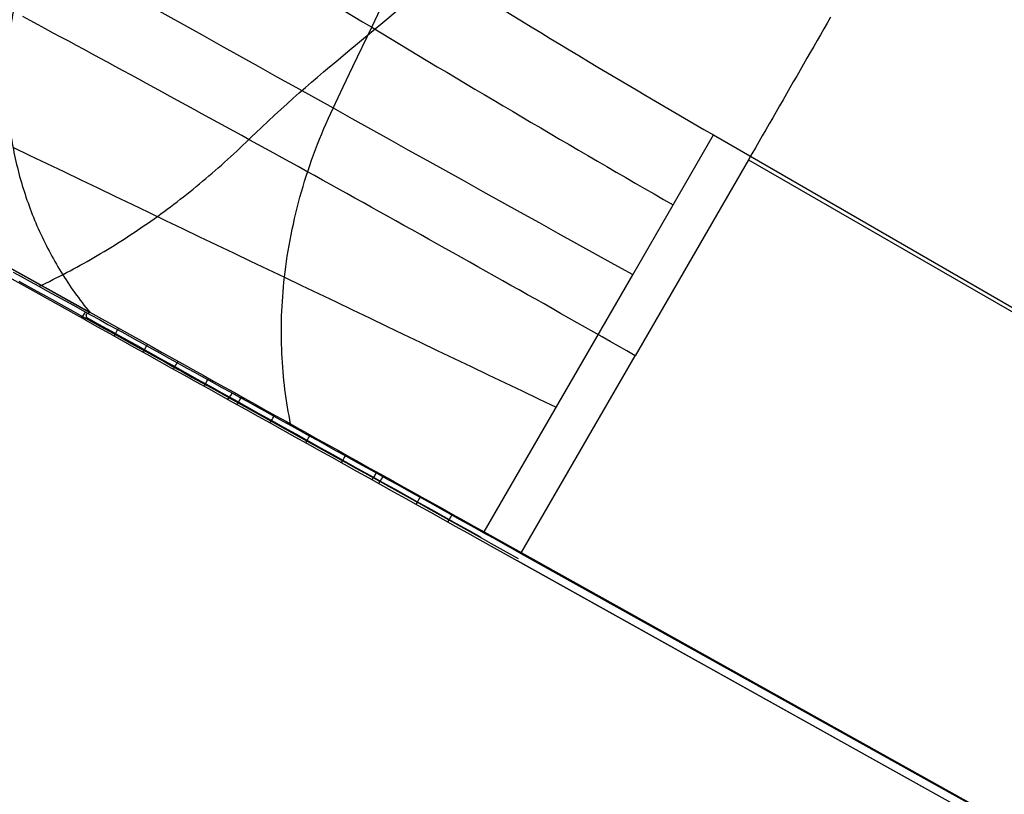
# Model space of a CAD drawing. Extents: x -19 to 1160, y -2382 to -1354.
# Tile 28 of 69: x 632 to 747, y -2176 to -2086. Entities that reach past the tile are written whole.
import ezdxf

# ---------------------------------------------------------------- set-up
doc = ezdxf.new("R2010")
doc.units = 0
doc.layers.add('1', color=7, linetype='CONTINUOUS')

msp = doc.modelspace()

# ---------------------------------------------------------------- linework, layer by layer
at = {"layer": '1', "color": 7}
for p, q in [((594.09, -2094.3, 67.55), (640.21, -2119.99, 67.55)), ((640.18, -2120, 67.55), (594.09, -2094.3, 67.55)), ((593.6, -2095.17, 66.55), (639.7, -2120.88, 66.55)), ((703.83, -2115.58, 65.18), (713.29, -2099.2, 64.19)), ((713.29, -2099.2, 64.19), (1141.54, -2346.44, 64.19)), ((717.39, -2102.1, 55.2), (704.12, -2125.08, 56.59)), ((717.39, -2102.1, 55.2), (1141.3, -2346.85, 55.2)), ((686.42, -2145.73, 67.01), (703.83, -2115.58, 65.18)), ((640.21, -2119.99, 67.55), (647.4, -2123.97, 67.4)), ((690.74, -2148.26, 58), (704.12, -2125.08, 56.59)), ((686.4, -2145.78, 67.01), (1097.24, -2374.88, 66.64)), ((686.42, -2145.73, 67.01), (1097.26, -2374.84, 66.64)), ((685.91, -2146.65, 66.01), (1096.75, -2375.75, 65.64)), ((685.91, -2146.65, 66.01), (1096.75, -2375.76, 65.64)), ((690.28, -2149.08, 59), (1096.75, -2375.76, 58.63)), ((690.74, -2148.26, 58), (1097.21, -2374.93, 57.63))]:
    msp.add_line(p, q, dxfattribs=at)
at = {"layer": '1', "color": 7, "extrusion": (0.602598, 0.780519, 0.166329)}
msp.add_lwpolyline([(-1784.24, 227.77), (-1784.72, 228.15), (-1785.2, 228.52), (-1785.68, 228.89), (-1786.16, 229.25), (-1786.64, 229.62), (-1787.12, 229.98), (-1787.61, 230.34), (-1788.09, 230.69), (-1788.57, 231.04), (-1789.06, 231.39), (-1789.54, 231.74), (-1790.03, 232.08), (-1790.51, 232.42), (-1791, 232.76), (-1791.49, 233.1), (-1791.98, 233.43), (-1792.46, 233.76), (-1792.95, 234.09), (-1793.44, 234.41), (-1793.93, 234.73), (-1794.42, 235.05), (-1794.92, 235.37), (-1795.41, 235.68), (-1795.9, 235.99), (-1796.39, 236.3), (-1796.89, 236.6), (-1797.38, 236.9), (-1797.87, 237.2), (-1798.37, 237.5), (-1798.87, 237.79), (-1799.36, 238.08), (-1799.86, 238.37), (-1800.36, 238.66), (-1800.85, 238.94), (-1801.35, 239.22), (-1801.85, 239.5), (-1802.35, 239.77), (-1802.85, 240.04), (-1803.35, 240.31), (-1803.85, 240.58), (-1804.36, 240.84), (-1804.86, 241.1), (-1805.36, 241.36), (-1805.87, 241.61), (-1806.37, 241.86), (-1806.88, 242.11), (-1807.38, 242.36), (-1807.89, 242.6), (-1808.39, 242.84), (-1808.9, 243.08), (-1809.41, 243.32), (-1809.92, 243.55), (-1810.43, 243.78), (-1810.93, 244.01), (-1811.44, 244.23), (-1811.96, 244.45), (-1812.47, 244.67), (-1812.98, 244.88), (-1813.49, 245.1), (-1814, 245.31), (-1814.52, 245.51), (-1815.03, 245.72), (-1815.55, 245.92), (-1816.06, 246.12), (-1816.58, 246.32), (-1817.09, 246.51), (-1817.61, 246.7), (-1818.13, 246.89), (-1818.64, 247.07), (-1819.16, 247.25), (-1819.68, 247.43), (-1820.2, 247.61), (-1820.72, 247.78), (-1821.24, 247.96), (-1821.76, 248.12), (-1822.29, 248.29), (-1822.81, 248.45), (-1823.33, 248.61), (-1823.85, 248.77), (-1824.38, 248.92), (-1824.9, 249.07), (-1825.43, 249.22), (-1825.95, 249.37), (-1826.48, 249.51), (-1827.01, 249.65), (-1827.54, 249.79), (-1828.06, 249.93), (-1828.59, 250.06), (-1829.12, 250.19), (-1829.65, 250.31), (-1830.18, 250.44), (-1830.71, 250.56), (-1831.24, 250.68), (-1831.78, 250.79), (-1832.31, 250.9), (-1832.84, 251.01), (-1833.38, 251.12), (-1833.91, 251.22), (-1834.45, 251.33), (-1834.98, 251.42), (-1835.52, 251.52), (-1836.05, 251.61), (-1836.59, 251.7), (-1837.13, 251.79), (-1837.67, 251.88), (-1838.21, 251.96), (-1838.75, 252.04), (-1839.29, 252.11), (-1839.83, 252.19), (-1840.37, 252.26), (-1840.91, 252.33), (-1841.45, 252.39), (-1842, 252.45), (-1842.54, 252.51), (-1843.08, 252.57), (-1843.63, 252.62), (-1844.17, 252.68), (-1844.72, 252.72), (-1845.27, 252.77), (-1845.81, 252.81), (-1846.36, 252.85), (-1846.91, 252.89), (-1847.46, 252.92), (-1848.01, 252.96), (-1848.56, 252.98), (-1849.11, 253.01), (-1849.66, 253.03), (-1850.21, 253.06)], dxfattribs=at)
at = {"layer": '1', "color": 7, "extrusion": (0.866026, -0.499999, -5.12223e-06)}
msp.add_lwpolyline([(-1401.74, 40.22), (-1402.14, 40.56), (-1402.54, 40.9), (-1402.95, 41.24), (-1403.36, 41.57), (-1403.76, 41.9), (-1404.17, 42.23), (-1404.58, 42.56), (-1404.99, 42.88), (-1405.4, 43.2), (-1405.82, 43.52), (-1406.23, 43.84), (-1406.64, 44.15), (-1407.06, 44.47), (-1407.47, 44.78), (-1407.89, 45.08), (-1408.31, 45.39), (-1408.73, 45.69), (-1409.15, 45.99), (-1409.57, 46.29), (-1409.99, 46.58), (-1410.41, 46.88), (-1410.84, 47.17), (-1411.26, 47.46), (-1411.69, 47.74), (-1412.12, 48.02), (-1412.54, 48.3), (-1412.97, 48.58), (-1413.4, 48.86), (-1413.83, 49.13), (-1414.27, 49.4), (-1414.7, 49.67), (-1415.13, 49.94), (-1415.57, 50.2), (-1416, 50.46), (-1416.44, 50.72), (-1416.88, 50.98), (-1417.32, 51.23), (-1417.75, 51.48), (-1418.2, 51.73), (-1418.64, 51.98), (-1419.08, 52.22), (-1419.52, 52.47), (-1419.97, 52.71), (-1420.41, 52.94), (-1420.86, 53.18), (-1421.31, 53.41), (-1421.75, 53.64), (-1422.2, 53.87), (-1422.65, 54.09), (-1423.11, 54.31), (-1423.56, 54.53), (-1424.01, 54.75), (-1424.47, 54.97), (-1424.92, 55.18), (-1425.38, 55.39), (-1425.83, 55.6), (-1426.29, 55.8), (-1426.75, 56.01), (-1427.21, 56.21), (-1427.67, 56.41), (-1428.13, 56.6), (-1428.6, 56.79), (-1429.06, 56.99), (-1429.53, 57.17), (-1429.99, 57.36), (-1430.46, 57.54), (-1430.93, 57.73), (-1431.4, 57.9), (-1431.87, 58.08), (-1432.34, 58.25), (-1432.81, 58.43), (-1433.28, 58.6), (-1433.75, 58.76), (-1434.23, 58.93), (-1434.71, 59.09), (-1435.18, 59.25), (-1435.66, 59.41), (-1436.14, 59.56), (-1436.62, 59.71), (-1437.1, 59.86), (-1437.58, 60.01), (-1438.06, 60.15), (-1438.55, 60.3), (-1439.03, 60.44), (-1439.52, 60.57), (-1440, 60.71), (-1440.49, 60.84), (-1440.98, 60.97), (-1441.47, 61.1), (-1441.96, 61.23), (-1442.45, 61.35), (-1442.94, 61.47), (-1443.43, 61.59), (-1443.93, 61.7), (-1444.42, 61.82), (-1444.92, 61.93), (-1445.42, 62.04), (-1445.92, 62.14), (-1446.41, 62.25), (-1446.91, 62.35), (-1447.42, 62.45), (-1447.92, 62.54), (-1448.42, 62.64), (-1448.92, 62.73), (-1449.43, 62.82), (-1449.94, 62.9), (-1450.44, 62.99), (-1450.95, 63.07), (-1451.46, 63.15), (-1451.97, 63.23), (-1452.48, 63.3), (-1452.99, 63.37), (-1453.5, 63.44), (-1454.02, 63.51), (-1454.53, 63.58), (-1455.05, 63.64), (-1455.57, 63.7), (-1456.08, 63.76), (-1456.6, 63.81), (-1457.12, 63.86), (-1457.64, 63.92), (-1458.16, 63.96), (-1458.69, 64.01), (-1459.21, 64.05), (-1459.73, 64.09), (-1460.26, 64.13), (-1460.79, 64.17), (-1461.31, 64.2)], dxfattribs=at)
at = {"layer": '1', "color": 7, "extrusion": (0.472798, 0.821634, 0.318402)}
msp.add_lwpolyline([(-1670.22, 518.53), (-1669.31, 518.54), (-1668.39, 518.53), (-1667.48, 518.52), (-1666.56, 518.5), (-1665.65, 518.48), (-1664.74, 518.45), (-1663.82, 518.41), (-1662.91, 518.36), (-1662, 518.31), (-1661.09, 518.24), (-1660.18, 518.17), (-1659.28, 518.1), (-1658.37, 518.01), (-1657.46, 517.92), (-1656.56, 517.83), (-1655.66, 517.72), (-1654.75, 517.61), (-1653.85, 517.49), (-1652.95, 517.37), (-1652.05, 517.23), (-1651.15, 517.1), (-1650.26, 516.95), (-1649.36, 516.8), (-1648.47, 516.64), (-1647.57, 516.47), (-1646.68, 516.3), (-1645.79, 516.12), (-1644.9, 515.93), (-1644.02, 515.74), (-1643.13, 515.54), (-1642.25, 515.33), (-1641.36, 515.12), (-1640.48, 514.9), (-1639.6, 514.68), (-1638.72, 514.44), (-1637.85, 514.21), (-1636.97, 513.96), (-1636.1, 513.71), (-1635.23, 513.45), (-1634.36, 513.19), (-1633.49, 512.92), (-1632.63, 512.64), (-1631.76, 512.36), (-1630.9, 512.07), (-1630.04, 511.78), (-1629.18, 511.48), (-1628.33, 511.17), (-1627.47, 510.86), (-1626.62, 510.54), (-1625.77, 510.22), (-1624.92, 509.89), (-1624.08, 509.56), (-1623.23, 509.21), (-1622.39, 508.87), (-1621.55, 508.52), (-1620.72, 508.16), (-1619.88, 507.79), (-1619.05, 507.42), (-1618.22, 507.05), (-1617.39, 506.67), (-1616.57, 506.28), (-1615.75, 505.89), (-1614.93, 505.49), (-1614.11, 505.09), (-1613.29, 504.68), (-1612.48, 504.27), (-1611.67, 503.85), (-1610.86, 503.43), (-1610.06, 503), (-1609.26, 502.56), (-1608.46, 502.13), (-1607.66, 501.68), (-1606.87, 501.23), (-1606.08, 500.78), (-1605.29, 500.32), (-1604.51, 499.85), (-1603.72, 499.38), (-1602.95, 498.91), (-1602.17, 498.43), (-1601.4, 497.95), (-1600.63, 497.46), (-1599.86, 496.96), (-1599.1, 496.46), (-1598.33, 495.96), (-1597.58, 495.45), (-1596.82, 494.94), (-1596.07, 494.42), (-1595.32, 493.9), (-1594.58, 493.37), (-1593.84, 492.84), (-1593.1, 492.31), (-1592.36, 491.77), (-1591.63, 491.22), (-1590.91, 490.68), (-1590.18, 490.12), (-1589.46, 489.57)], dxfattribs=at)
at = {"layer": '1', "color": 7, "extrusion": (0.483392, 0.857563, 0.175836)}
msp.add_lwpolyline([(-1565.28, 288.8), (-1565.96, 289.24), (-1566.64, 289.69), (-1567.32, 290.13), (-1568.01, 290.56), (-1568.69, 290.99), (-1569.38, 291.42), (-1570.06, 291.85), (-1570.75, 292.27), (-1571.44, 292.68), (-1572.13, 293.1), (-1572.81, 293.51), (-1573.5, 293.92), (-1574.19, 294.32), (-1574.88, 294.72), (-1575.57, 295.12), (-1576.26, 295.51), (-1576.95, 295.9), (-1577.64, 296.29), (-1578.34, 296.67), (-1579.03, 297.05), (-1579.72, 297.42), (-1580.42, 297.8), (-1581.11, 298.17), (-1581.81, 298.53), (-1582.5, 298.89), (-1583.2, 299.25), (-1583.89, 299.61), (-1584.59, 299.96), (-1585.29, 300.31), (-1585.99, 300.65), (-1586.69, 300.99), (-1587.39, 301.33), (-1588.09, 301.66), (-1588.79, 301.99), (-1589.49, 302.32), (-1590.19, 302.64), (-1590.89, 302.96), (-1591.59, 303.28), (-1592.3, 303.59), (-1593, 303.9), (-1593.7, 304.21), (-1594.41, 304.51), (-1595.11, 304.81), (-1595.82, 305.1), (-1596.53, 305.39), (-1597.23, 305.68), (-1597.94, 305.97), (-1598.65, 306.25), (-1599.36, 306.53), (-1600.07, 306.8), (-1600.77, 307.07), (-1601.48, 307.34), (-1602.2, 307.6), (-1602.91, 307.86), (-1603.62, 308.12), (-1604.33, 308.37), (-1605.04, 308.62), (-1605.76, 308.87), (-1606.47, 309.11), (-1607.18, 309.35), (-1607.9, 309.59), (-1608.62, 309.82), (-1609.33, 310.05), (-1610.05, 310.27), (-1610.76, 310.49), (-1611.48, 310.71), (-1612.2, 310.93), (-1612.92, 311.14), (-1613.64, 311.35), (-1614.36, 311.55), (-1615.08, 311.75), (-1615.8, 311.95), (-1616.52, 312.14), (-1617.24, 312.33), (-1617.97, 312.52), (-1618.69, 312.7), (-1619.41, 312.88), (-1620.14, 313.06), (-1620.86, 313.23), (-1621.59, 313.4), (-1622.31, 313.57), (-1623.04, 313.73), (-1623.76, 313.89), (-1624.49, 314.04), (-1625.22, 314.2), (-1625.95, 314.34), (-1626.68, 314.49), (-1627.41, 314.63), (-1628.14, 314.77), (-1628.87, 314.9), (-1629.6, 315.03), (-1630.33, 315.16), (-1631.06, 315.28), (-1631.79, 315.4), (-1632.53, 315.52), (-1633.26, 315.63), (-1634, 315.74), (-1634.73, 315.85), (-1635.47, 315.95), (-1636.2, 316.05), (-1636.94, 316.15), (-1637.67, 316.24), (-1638.41, 316.33), (-1639.15, 316.42), (-1639.89, 316.5), (-1640.63, 316.58), (-1641.37, 316.65), (-1642.11, 316.72), (-1642.85, 316.79), (-1643.59, 316.85), (-1644.33, 316.91), (-1645.07, 316.97), (-1645.82, 317.03), (-1646.56, 317.08), (-1647.3, 317.12), (-1648.05, 317.17), (-1648.79, 317.21), (-1649.54, 317.24), (-1650.29, 317.27), (-1651.03, 317.3), (-1651.78, 317.33), (-1652.53, 317.35), (-1653.28, 317.37), (-1654.02, 317.39), (-1654.77, 317.4), (-1655.52, 317.41), (-1656.27, 317.41), (-1657.03, 317.41)], dxfattribs=at)
at = {"layer": '1', "color": 7, "extrusion": (1.34671e-06, -8.98419e-06, 1)}
msp.add_lwpolyline([(633.68, -2076.47), (633.55, -2076.81), (633.41, -2077.14), (633.29, -2077.48), (633.16, -2077.82), (633.04, -2078.16), (632.91, -2078.5), (632.8, -2078.84), (632.68, -2079.18), (632.57, -2079.52), (632.46, -2079.87), (632.35, -2080.21), (632.25, -2080.56), (632.15, -2080.9), (632.05, -2081.25), (631.96, -2081.6), (631.87, -2081.95), (631.78, -2082.3), (631.69, -2082.65), (631.61, -2083), (631.53, -2083.35), (631.45, -2083.7), (631.38, -2084.06), (631.31, -2084.41), (631.24, -2084.76), (631.17, -2085.12), (631.11, -2085.47), (631.05, -2085.83), (631, -2086.19), (630.94, -2086.54), (630.89, -2086.9), (630.85, -2087.26), (630.8, -2087.62), (630.76, -2087.98), (630.72, -2088.33), (630.69, -2088.69), (630.65, -2089.05), (630.62, -2089.41), (630.6, -2089.77), (630.57, -2090.13), (630.55, -2090.49), (630.53, -2090.85), (630.52, -2091.21), (630.51, -2091.57), (630.5, -2091.93), (630.49, -2092.29), (630.49, -2092.65), (630.49, -2093.02), (630.49, -2093.38), (630.5, -2093.74), (630.51, -2094.1), (630.52, -2094.46), (630.54, -2094.82), (630.55, -2095.18), (630.58, -2095.54), (630.6, -2095.9), (630.63, -2096.26), (630.66, -2096.62), (630.69, -2096.98), (630.73, -2097.34), (630.77, -2097.69), (630.81, -2098.05), (630.86, -2098.41), (630.9, -2098.77), (630.96, -2099.12), (631.01, -2099.48), (631.07, -2099.84), (631.13, -2100.2), (631.19, -2100.55), (631.26, -2100.91), (631.33, -2101.26), (631.4, -2101.62), (631.48, -2101.97), (631.56, -2102.32), (631.64, -2102.68), (631.73, -2103.03), (631.82, -2103.38), (631.91, -2103.73), (632, -2104.08), (632.1, -2104.42), (632.2, -2104.77), (632.3, -2105.12), (632.41, -2105.46), (632.51, -2105.8), (632.63, -2106.15), (632.74, -2106.49), (632.86, -2106.83), (632.98, -2107.17), (633.1, -2107.51), (633.22, -2107.84), (633.35, -2108.18), (633.48, -2108.52), (633.62, -2108.85), (633.75, -2109.18), (633.89, -2109.51), (634.03, -2109.84), (634.18, -2110.17), (634.33, -2110.5), (634.48, -2110.83), (634.63, -2111.16), (634.79, -2111.48), (634.95, -2111.81), (635.11, -2112.13), (635.27, -2112.45), (635.44, -2112.77), (635.61, -2113.09), (635.78, -2113.41), (635.95, -2113.72), (636.13, -2114.04), (636.31, -2114.35), (636.49, -2114.66), (636.68, -2114.97), (636.87, -2115.28), (637.06, -2115.59), (637.25, -2115.89), (637.44, -2116.2), (637.64, -2116.5), (637.84, -2116.8), (638.04, -2117.1), (638.25, -2117.39), (638.46, -2117.69), (638.67, -2117.98), (638.88, -2118.27), (639.09, -2118.56), (639.31, -2118.85), (639.53, -2119.14), (639.75, -2119.42), (639.98, -2119.71), (640.21, -2119.99)], dxfattribs=at)
at = {"layer": '1', "color": 7, "extrusion": (0.457898, 0.887088, -0.058356)}
msp.add_lwpolyline([(-1485.77, -64.52), (-1486.63, -64.06), (-1487.49, -63.6), (-1488.35, -63.14), (-1489.22, -62.69), (-1490.08, -62.24), (-1490.94, -61.8), (-1491.81, -61.36), (-1492.67, -60.92), (-1493.54, -60.49), (-1494.4, -60.06), (-1495.27, -59.63), (-1496.14, -59.21), (-1497, -58.79), (-1497.87, -58.37), (-1498.74, -57.96), (-1499.61, -57.55), (-1500.47, -57.15), (-1501.34, -56.75), (-1502.21, -56.35), (-1503.08, -55.96), (-1503.95, -55.57), (-1504.83, -55.18), (-1505.7, -54.8), (-1506.57, -54.42), (-1507.44, -54.05), (-1508.31, -53.67), (-1509.19, -53.31), (-1510.06, -52.94), (-1510.94, -52.58), (-1511.81, -52.22), (-1512.69, -51.87), (-1513.56, -51.52), (-1514.44, -51.17), (-1515.31, -50.83), (-1516.19, -50.49), (-1517.07, -50.16), (-1517.95, -49.83), (-1518.83, -49.5), (-1519.7, -49.18), (-1520.58, -48.85), (-1521.46, -48.54), (-1522.34, -48.22), (-1523.22, -47.91), (-1524.11, -47.61), (-1524.99, -47.31), (-1525.87, -47.01), (-1526.75, -46.71), (-1527.64, -46.42), (-1528.52, -46.13), (-1529.4, -45.85), (-1530.29, -45.57), (-1531.17, -45.29), (-1532.06, -45.02), (-1532.94, -44.75), (-1533.83, -44.48), (-1534.72, -44.22), (-1535.6, -43.96), (-1536.49, -43.71), (-1537.38, -43.46), (-1538.27, -43.21), (-1539.16, -42.97), (-1540.05, -42.73), (-1540.94, -42.49), (-1541.83, -42.26), (-1542.72, -42.03), (-1543.61, -41.8), (-1544.5, -41.58), (-1545.39, -41.36), (-1546.29, -41.15), (-1547.18, -40.94), (-1548.07, -40.73), (-1548.97, -40.52), (-1549.86, -40.32), (-1550.76, -40.13), (-1551.65, -39.93), (-1552.55, -39.75), (-1553.45, -39.56), (-1554.34, -39.38), (-1555.24, -39.2), (-1556.14, -39.02), (-1557.04, -38.85), (-1557.94, -38.69), (-1558.84, -38.52), (-1559.74, -38.36), (-1560.64, -38.21), (-1561.54, -38.05), (-1562.44, -37.9), (-1563.34, -37.76), (-1564.24, -37.62), (-1565.14, -37.48), (-1566.05, -37.34), (-1566.95, -37.21), (-1567.85, -37.09), (-1568.76, -36.96), (-1569.66, -36.84), (-1570.57, -36.73), (-1571.47, -36.61), (-1572.38, -36.51), (-1573.29, -36.4), (-1574.19, -36.3), (-1575.1, -36.2), (-1576.01, -36.11), (-1576.92, -36.02), (-1577.83, -35.93), (-1578.74, -35.84), (-1579.65, -35.76), (-1580.56, -35.69), (-1581.47, -35.62), (-1582.38, -35.55), (-1583.29, -35.48), (-1584.2, -35.42), (-1585.12, -35.36), (-1586.03, -35.31), (-1586.94, -35.26), (-1587.86, -35.21), (-1588.77, -35.17), (-1589.69, -35.13), (-1590.6, -35.09), (-1591.52, -35.06), (-1592.44, -35.03), (-1593.35, -35.01), (-1594.27, -34.98), (-1595.19, -34.97), (-1596.11, -34.95), (-1597.02, -34.94), (-1597.94, -34.93), (-1598.86, -34.93), (-1599.78, -34.93)], dxfattribs=at)
at = {"layer": '1', "color": 7, "extrusion": (0.487044, 0.873378, -2.49445e-13)}
msp.add_lwpolyline([(-1649.57, 59), (-1648.82, 59), (-1648.08, 59), (-1647.33, 58.99), (-1646.58, 58.99), (-1645.84, 58.98), (-1645.09, 58.97), (-1643.6, 58.95), (-1642.11, 58.92), (-1640.63, 58.88), (-1639.14, 58.83), (-1637.66, 58.77), (-1636.17, 58.71), (-1634.69, 58.64), (-1633.21, 58.56), (-1631.73, 58.47), (-1630.26, 58.38), (-1628.78, 58.27), (-1627.31, 58.16), (-1625.84, 58.04), (-1624.37, 57.92), (-1622.91, 57.78), (-1621.44, 57.64), (-1619.98, 57.49), (-1618.52, 57.33), (-1617.07, 57.17), (-1615.61, 56.99), (-1614.16, 56.81), (-1612.71, 56.62), (-1611.27, 56.43), (-1610.54, 56.33), (-1609.82, 56.22), (-1609.1, 56.12), (-1608.38, 56.01), (-1607.66, 55.9), (-1606.94, 55.79), (-1606.23, 55.68), (-1605.51, 55.57), (-1604.79, 55.45), (-1604.08, 55.33), (-1603.36, 55.21), (-1602.65, 55.09), (-1601.93, 54.96), (-1601.22, 54.84), (-1600.51, 54.71), (-1599.8, 54.58), (-1599.09, 54.45), (-1598.38, 54.32), (-1597.67, 54.18), (-1596.96, 54.04), (-1596.26, 53.9), (-1595.55, 53.76), (-1594.85, 53.62), (-1594.14, 53.48), (-1593.44, 53.33), (-1592.74, 53.18), (-1592.03, 53.03), (-1591.33, 52.88), (-1590.63, 52.72), (-1589.93, 52.57), (-1589.24, 52.41), (-1588.54, 52.25), (-1587.84, 52.09), (-1587.15, 51.93), (-1586.45, 51.76), (-1585.76, 51.59), (-1585.07, 51.42), (-1584.38, 51.25), (-1583.69, 51.08), (-1583, 50.91), (-1582.31, 50.73), (-1581.62, 50.55), (-1580.94, 50.37), (-1580.25, 50.19), (-1579.24, 49.92), (-1578.23, 49.64), (-1577.22, 49.36), (-1576.21, 49.08), (-1575.21, 48.79), (-1574.21, 48.5), (-1573.21, 48.2), (-1572.21, 47.9), (-1571.22, 47.6), (-1570.23, 47.29), (-1569.24, 46.98), (-1568.25, 46.67), (-1567.27, 46.35), (-1566.29, 46.03), (-1565.31, 45.7), (-1564.33, 45.37)], dxfattribs=at)
at = {"layer": '1', "color": 7, "extrusion": (0.873377, -0.487044, -0.000780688)}
msp.add_lwpolyline([(-1539.71, 68.29), (-1539.77, 68.29), (-1539.83, 68.28), (-1539.86, 68.28), (-1539.88, 68.27), (-1539.91, 68.27), (-1539.94, 68.27), (-1539.96, 68.26), (-1539.99, 68.25), (-1540.02, 68.25), (-1540.04, 68.24), (-1540.07, 68.23), (-1540.09, 68.23), (-1540.11, 68.22), (-1540.14, 68.21), (-1540.16, 68.2), (-1540.18, 68.19), (-1540.2, 68.18), (-1540.23, 68.17), (-1540.25, 68.16), (-1540.27, 68.15), (-1540.29, 68.14), (-1540.31, 68.13), (-1540.33, 68.12), (-1540.35, 68.1), (-1540.37, 68.09), (-1540.38, 68.08), (-1540.4, 68.06), (-1540.42, 68.05), (-1540.44, 68.03), (-1540.45, 68.02), (-1540.47, 68), (-1540.49, 67.99), (-1540.5, 67.97), (-1540.52, 67.95), (-1540.53, 67.93), (-1540.55, 67.92), (-1540.56, 67.9), (-1540.57, 67.88), (-1540.58, 67.86), (-1540.6, 67.84), (-1540.61, 67.82), (-1540.62, 67.8), (-1540.63, 67.78), (-1540.64, 67.76), (-1540.65, 67.73), (-1540.66, 67.71), (-1540.67, 67.69), (-1540.68, 67.67), (-1540.69, 67.64), (-1540.7, 67.62), (-1540.71, 67.59), (-1540.71, 67.57), (-1540.72, 67.54), (-1540.73, 67.52), (-1540.73, 67.49), (-1540.74, 67.46), (-1540.75, 67.44), (-1540.75, 67.41), (-1540.76, 67.35), (-1540.77, 67.29)], dxfattribs=at)
at = {"layer": '1', "color": 7, "extrusion": (0.873379, -0.48704, -0.000776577)}
msp.add_lwpolyline([(-1539.83, 59.28), (-1539.88, 59.29), (-1539.93, 59.3), (-1539.98, 59.31), (-1540.01, 59.31), (-1540.03, 59.32), (-1540.05, 59.33), (-1540.08, 59.33), (-1540.1, 59.34), (-1540.12, 59.35), (-1540.15, 59.36), (-1540.17, 59.37), (-1540.19, 59.38), (-1540.21, 59.39), (-1540.23, 59.4), (-1540.25, 59.41), (-1540.27, 59.42), (-1540.29, 59.43), (-1540.31, 59.44), (-1540.33, 59.45), (-1540.35, 59.46), (-1540.37, 59.47), (-1540.38, 59.49), (-1540.4, 59.5), (-1540.42, 59.51), (-1540.44, 59.53), (-1540.45, 59.54), (-1540.47, 59.56), (-1540.48, 59.57), (-1540.5, 59.59), (-1540.51, 59.6), (-1540.53, 59.62), (-1540.54, 59.64), (-1540.55, 59.65), (-1540.57, 59.67), (-1540.58, 59.69), (-1540.59, 59.71), (-1540.6, 59.72), (-1540.62, 59.74), (-1540.63, 59.76), (-1540.64, 59.78), (-1540.65, 59.8), (-1540.66, 59.82), (-1540.67, 59.84), (-1540.68, 59.86), (-1540.69, 59.88), (-1540.69, 59.91), (-1540.7, 59.93), (-1540.71, 59.95), (-1540.72, 59.97), (-1540.72, 60), (-1540.73, 60.02), (-1540.74, 60.04), (-1540.74, 60.07), (-1540.75, 60.09), (-1540.75, 60.12), (-1540.76, 60.17), (-1540.77, 60.22), (-1540.77, 60.28)], dxfattribs=at)
at = {"layer": '1', "color": 7}
for points in [[(668.72, -2096.04, 65.79), (669.91, -2093.56, 65.69), (671.05, -2091.18, 65.59), (673.26, -2086.58, 65.4), (674.33, -2084.33, 65.31), (675.39, -2082.09, 65.22), (675.92, -2080.96, 65.17), (676.45, -2079.83, 65.13), (676.98, -2078.7, 65.08), (677.51, -2077.55, 65.03)], [(658.87, -2099.74, 49.39), (659.25, -2099.36, 49.37), (659.63, -2098.99, 49.35), (660.39, -2098.27, 49.31), (661.13, -2097.57, 49.28), (661.87, -2096.88, 49.24), (662.6, -2096.21, 49.21), (663.33, -2095.55, 49.18), (664.05, -2094.9, 49.15), (664.77, -2094.26, 49.11), (665.49, -2093.64, 49.08), (666.2, -2093.02, 49.05), (666.91, -2092.41, 49.02), (667.62, -2091.81, 48.99), (668.32, -2091.21, 48.96), (669.03, -2090.62, 48.93), (670.45, -2089.43, 48.87), (674.78, -2085.83, 48.69), (676.25, -2084.6, 48.62)], [(704.12, -2125.08, 56.59), (703.15, -2124.52, 56.6), (702.18, -2123.97, 56.59), (701.21, -2123.42, 56.58), (700.24, -2122.86, 56.56), (699.26, -2122.31, 56.54), (698.29, -2121.76, 56.5), (697.32, -2121.21, 56.46), (696.35, -2120.66, 56.42), (695.38, -2120.11, 56.36), (694.41, -2119.56, 56.3), (693.44, -2119.01, 56.24), (692.47, -2118.46, 56.16), (691.5, -2117.92, 56.08), (690.54, -2117.37, 55.99), (689.57, -2116.83, 55.9), (688.6, -2116.28, 55.8), (687.63, -2115.74, 55.69), (686.67, -2115.19, 55.57), (685.7, -2114.65, 55.45), (684.73, -2114.11, 55.32), (683.77, -2113.57, 55.19), (682.81, -2113.03, 55.05), (681.84, -2112.49, 54.9), (680.88, -2111.95, 54.74), (679.92, -2111.41, 54.58), (678.96, -2110.87, 54.41), (677.99, -2110.33, 54.24), (677.03, -2109.8, 54.06), (676.08, -2109.26, 53.87), (675.12, -2108.73, 53.67), (674.16, -2108.2, 53.47), (673.2, -2107.66, 53.27), (672.25, -2107.13, 53.05), (671.29, -2106.6, 52.83), (670.34, -2106.07, 52.61), (669.39, -2105.54, 52.37), (668.43, -2105.02, 52.13), (667.48, -2104.49, 51.89), (666.53, -2103.96, 51.64), (665.58, -2103.44, 51.38), (664.64, -2102.91, 51.12), (663.69, -2102.39, 50.85), (662.74, -2101.87, 50.57), (661.8, -2101.35, 50.29), (660.86, -2100.83, 50), (659.92, -2100.31, 49.71), (658.97, -2099.79, 49.4), (658.04, -2099.28, 49.1), (657.1, -2098.76, 48.79), (656.16, -2098.25, 48.47), (655.23, -2097.74, 48.14), (654.29, -2097.22, 47.81), (653.36, -2096.71, 47.47), (652.43, -2096.2, 47.13), (651.5, -2095.69, 46.78), (650.57, -2095.19, 46.43), (649.64, -2094.68, 46.07), (648.72, -2094.18, 45.7), (647.79, -2093.67, 45.33), (646.87, -2093.17, 44.95), (645.95, -2092.67, 44.57), (645.03, -2092.17, 44.18), (644.12, -2091.67, 43.79), (643.2, -2091.18, 43.39), (642.29, -2090.68, 42.98), (641.38, -2090.19, 42.57), (640.47, -2089.69, 42.15), (639.56, -2089.2, 41.73), (638.65, -2088.71, 41.3), (637.75, -2088.22, 40.87), (636.84, -2087.73, 40.43), (635.94, -2087.25, 39.98), (635.04, -2086.76, 39.53), (634.15, -2086.28, 39.08), (633.25, -2085.8, 38.61), (632.36, -2085.32, 38.15)], [(727.01, -2085.4, 52.06), (726.62, -2086.08, 52.28), (726.23, -2086.76, 52.49), (725.83, -2087.45, 52.68), (725.44, -2088.14, 52.88), (725.04, -2088.83, 53.06), (724.64, -2089.52, 53.24), (724.25, -2090.21, 53.41), (723.85, -2090.9, 53.58), (723.45, -2091.6, 53.73), (723.05, -2092.3, 53.88), (722.65, -2092.99, 54.03), (722.25, -2093.69, 54.16), (721.85, -2094.39, 54.29), (721.45, -2095.09, 54.41), (721.05, -2095.79, 54.52), (720.65, -2096.49, 54.63), (720.24, -2097.19, 54.73), (719.84, -2097.9, 54.82), (719.43, -2098.6, 54.9), (719.02, -2099.3, 54.98), (718.62, -2100, 55.04), (718.21, -2100.7, 55.1), (717.8, -2101.4, 55.16), (717.39, -2102.1, 55.2)], [(663.75, -2133.09, 67.15), (663.65, -2132.6, 67.13), (663.56, -2132.1, 67.11), (663.47, -2131.6, 67.1), (663.38, -2131.1, 67.08), (663.3, -2130.59, 67.06), (663.22, -2130.08, 67.05), (663.15, -2129.56, 67.03), (663.09, -2129.05, 67.01), (663.02, -2128.53, 66.99), (662.97, -2128, 66.97), (662.91, -2127.48, 66.96), (662.87, -2126.95, 66.94), (662.83, -2126.42, 66.92), (662.79, -2125.88, 66.9), (662.76, -2125.34, 66.88), (662.73, -2124.8, 66.86), (662.71, -2124.26, 66.85), (662.69, -2123.72, 66.83), (662.68, -2123.17, 66.81), (662.67, -2122.62, 66.79), (662.67, -2122.07, 66.77), (662.68, -2121.51, 66.75), (662.69, -2120.96, 66.73), (662.7, -2120.4, 66.71), (662.72, -2119.84, 66.69), (662.75, -2119.28, 66.67), (662.78, -2118.72, 66.65), (662.82, -2118.15, 66.63), (662.86, -2117.59, 66.61), (662.91, -2117.02, 66.59), (662.97, -2116.45, 66.57), (663.03, -2115.88, 66.55), (663.1, -2115.26, 66.53), (663.18, -2114.64, 66.51), (663.27, -2114.02, 66.48), (663.36, -2113.39, 66.46), (663.46, -2112.77, 66.44), (663.57, -2112.14, 66.41), (663.68, -2111.52, 66.39), (663.8, -2110.89, 66.37), (663.93, -2110.26, 66.35), (664.07, -2109.64, 66.32), (664.21, -2109.01, 66.3), (664.36, -2108.38, 66.27), (664.51, -2107.76, 66.25), (664.67, -2107.13, 66.23), (664.84, -2106.5, 66.2), (665.02, -2105.88, 66.18), (665.2, -2105.25, 66.16), (665.39, -2104.63, 66.13), (665.59, -2104.01, 66.11), (665.79, -2103.38, 66.08), (666, -2102.76, 66.06), (666.21, -2102.14, 66.04), (666.44, -2101.53, 66.01), (666.66, -2100.91, 65.99), (666.9, -2100.29, 65.96), (667.14, -2099.68, 65.94), (667.39, -2099.07, 65.91), (667.65, -2098.46, 65.89), (667.91, -2097.85, 65.86), (668.18, -2097.25, 65.84), (668.45, -2096.65, 65.82), (668.74, -2096.05, 65.79)], [(634.27, -2116.94, 50.41), (634.68, -2116.75, 50.4), (635.08, -2116.56, 50.38), (635.48, -2116.36, 50.37), (635.89, -2116.16, 50.35), (636.29, -2115.96, 50.34), (636.69, -2115.76, 50.33), (637.09, -2115.55, 50.31), (637.5, -2115.34, 50.3), (637.9, -2115.13, 50.28), (638.3, -2114.91, 50.27), (638.7, -2114.7, 50.25), (639.1, -2114.48, 50.23), (639.5, -2114.26, 50.22), (639.9, -2114.03, 50.2), (640.3, -2113.8, 50.19), (640.7, -2113.57, 50.17), (641.1, -2113.34, 50.16), (641.49, -2113.11, 50.14), (641.89, -2112.87, 50.13), (642.29, -2112.63, 50.11), (642.68, -2112.39, 50.1), (643.08, -2112.14, 50.08), (643.47, -2111.9, 50.06), (643.87, -2111.65, 50.05), (644.26, -2111.4, 50.03), (644.65, -2111.14, 50.02), (645.04, -2110.88, 50), (645.43, -2110.63, 49.98), (645.82, -2110.36, 49.97), (646.21, -2110.1, 49.95), (646.6, -2109.83, 49.94), (646.99, -2109.56, 49.92), (647.38, -2109.29, 49.9), (647.76, -2109.02, 49.89), (648.15, -2108.74, 49.87), (648.53, -2108.46, 49.85), (648.92, -2108.18, 49.84), (649.3, -2107.9, 49.82), (649.68, -2107.61, 49.81), (650.06, -2107.33, 49.79), (650.44, -2107.03, 49.77), (650.82, -2106.74, 49.76), (651.2, -2106.45, 49.74), (651.57, -2106.15, 49.72), (651.95, -2105.85, 49.71), (652.32, -2105.55, 49.69), (652.7, -2105.24, 49.67), (653.07, -2104.94, 49.66), (653.44, -2104.63, 49.64), (653.81, -2104.32, 49.62), (654.18, -2104, 49.6), (654.54, -2103.69, 49.59), (654.91, -2103.37, 49.57), (655.27, -2103.05, 49.55), (655.64, -2102.73, 49.54), (656, -2102.4, 49.52), (656.36, -2102.07, 49.5), (656.72, -2101.75, 49.49), (657.08, -2101.41, 49.47), (657.44, -2101.08, 49.45), (657.79, -2100.74, 49.43), (658.14, -2100.41, 49.42), (658.5, -2100.07, 49.4), (658.85, -2099.72, 49.38)], [(631.24, -2115.27, 49.53), (632.24, -2115.83, 49.83), (633.25, -2116.38, 50.12), (634.25, -2116.94, 50.4), (635.26, -2117.49, 50.68), (636.27, -2118.05, 50.96), (637.28, -2118.61, 51.23), (638.29, -2119.16, 51.49), (639.31, -2119.72, 51.75), (640.32, -2120.28, 52), (641.34, -2120.84, 52.25), (642.35, -2121.4, 52.49), (643.37, -2121.97, 52.73), (644.39, -2122.53, 52.96), (645.4, -2123.09, 53.19), (646.42, -2123.65, 53.41), (647.44, -2124.22, 53.63), (648.46, -2124.78, 53.84), (649.49, -2125.35, 54.04), (650.51, -2125.91, 54.24), (651.53, -2126.48, 54.44), (652.56, -2127.04, 54.63), (653.58, -2127.61, 54.81), (654.61, -2128.18, 54.99), (655.63, -2128.75, 55.16), (656.66, -2129.32, 55.33), (657.69, -2129.88, 55.5), (658.72, -2130.45, 55.65), (659.74, -2131.02, 55.81), (660.77, -2131.59, 55.95), (661.8, -2132.16, 56.1), (662.83, -2132.74, 56.23), (663.86, -2133.31, 56.37), (664.9, -2133.88, 56.49), (665.93, -2134.45, 56.61), (666.96, -2135.02, 56.73), (667.99, -2135.6, 56.84), (669.02, -2136.17, 56.95), (670.06, -2136.74, 57.05), (671.09, -2137.32, 57.14), (672.12, -2137.89, 57.24), (673.16, -2138.46, 57.32), (674.19, -2139.04, 57.4), (675.22, -2139.61, 57.48), (676.26, -2140.19, 57.55), (677.29, -2140.76, 57.61), (678.33, -2141.34, 57.67), (679.36, -2141.91, 57.73), (680.4, -2142.49, 57.78), (681.43, -2143.07, 57.82), (682.47, -2143.64, 57.86), (683.5, -2144.22, 57.9), (684.53, -2144.79, 57.92), (685.57, -2145.37, 57.95), (686.6, -2145.95, 57.97), (687.64, -2146.52, 57.98), (688.67, -2147.1, 57.99), (689.71, -2147.68, 58), (690.74, -2148.26, 58)], [(631.9, -2116.34, 50.25), (632.96, -2116.92, 50.55), (634.03, -2117.51, 50.85), (635.09, -2118.1, 51.14), (636.15, -2118.69, 51.43), (637.22, -2119.28, 51.71), (638.28, -2119.87, 51.98), (639.35, -2120.46, 52.25), (640.42, -2121.05, 52.51), (641.49, -2121.65, 52.76), (642.56, -2122.24, 53.01), (643.63, -2122.83, 53.25), (644.7, -2123.43, 53.49), (645.77, -2124.02, 53.72), (646.85, -2124.62, 53.95), (647.92, -2125.22, 54.17), (649, -2125.81, 54.38), (650.08, -2126.41, 54.59), (651.15, -2127.01, 54.79), (652.23, -2127.61, 54.99), (653.31, -2128.2, 55.18), (654.39, -2128.8, 55.36), (655.47, -2129.4, 55.54), (656.55, -2130, 55.72), (657.61, -2130.59, 55.88), (658.66, -2131.17, 56.04), (659.71, -2131.76, 56.19), (660.77, -2132.34, 56.34), (661.82, -2132.93, 56.48), (662.88, -2133.52, 56.61), (663.93, -2134.1, 56.74), (664.99, -2134.69, 56.87), (666.05, -2135.28, 56.99), (667.1, -2135.86, 57.1), (668.16, -2136.45, 57.21), (669.22, -2137.04, 57.31), (670.28, -2137.63, 57.41), (671.33, -2138.22, 57.51), (672.39, -2138.81, 57.59), (673.45, -2139.4, 57.68), (674.51, -2139.98, 57.76), (675.57, -2140.57, 57.83), (676.63, -2141.16, 57.89), (677.69, -2141.75, 57.96), (678.75, -2142.34, 58.01), (679.81, -2142.93, 58.07), (680.87, -2143.53, 58.11), (681.93, -2144.12, 58.15), (682.99, -2144.71, 58.19), (684.05, -2145.3, 58.22), (685.11, -2145.89, 58.25), (686.17, -2146.48, 58.27), (687.23, -2147.07, 58.29), (688.29, -2147.66, 58.3), (689.35, -2148.25, 58.3), (690.41, -2148.84, 58.31)], [(639.7, -2120.88, 66.55), (639.68, -2120.87, 66.55), (639.67, -2120.86, 66.55), (639.64, -2120.85, 66.56), (639.62, -2120.83, 66.57), (639.46, -2120.74, 66.6), (639.43, -2120.73, 66.6), (639.41, -2120.71, 66.61), (639.39, -2120.71, 66.61), (639.38, -2120.7, 66.62), (639.37, -2120.69, 66.62), (639.36, -2120.68, 66.63), (639.34, -2120.68, 66.63), (639.33, -2120.67, 66.64), (639.32, -2120.66, 66.65), (639.31, -2120.65, 66.65), (639.29, -2120.64, 66.66), (639.28, -2120.64, 66.67), (639.27, -2120.63, 66.67), (639.26, -2120.62, 66.68), (639.24, -2120.61, 66.69), (639.23, -2120.6, 66.7), (639.23, -2120.6, 66.71), (639.22, -2120.6, 66.71), (639.22, -2120.59, 66.72), (639.21, -2120.59, 66.72), (639.21, -2120.58, 66.73), (639.2, -2120.58, 66.73), (639.2, -2120.58, 66.74), (639.19, -2120.57, 66.74), (639.19, -2120.57, 66.75), (639.19, -2120.57, 66.75), (639.18, -2120.56, 66.76), (639.18, -2120.56, 66.76), (639.18, -2120.56, 66.76), (639.18, -2120.56, 66.77), (639.18, -2120.56, 66.77), (639.18, -2120.56, 66.77), (639.17, -2120.55, 66.77), (639.17, -2120.55, 66.78), (639.17, -2120.55, 66.78), (639.17, -2120.55, 66.78), (639.17, -2120.55, 66.79), (639.17, -2120.55, 66.79), (639.17, -2120.55, 66.79), (639.17, -2120.55, 66.79), (639.17, -2120.54, 66.8), (639.17, -2120.54, 66.8), (639.17, -2120.54, 66.8), (639.17, -2120.54, 66.8), (639.17, -2120.54, 66.81), (639.17, -2120.54, 66.81), (639.17, -2120.54, 66.81), (639.17, -2120.54, 66.81), (639.17, -2120.54, 66.81), (639.17, -2120.54, 66.81), (639.17, -2120.54, 66.81), (639.17, -2120.54, 66.82), (639.17, -2120.54, 66.82), (639.17, -2120.54, 66.82), (639.17, -2120.54, 66.82), (639.17, -2120.54, 66.82), (639.17, -2120.54, 66.82), (639.17, -2120.54, 66.82), (639.17, -2120.53, 66.83), (639.17, -2120.53, 66.83), (639.17, -2120.53, 66.83), (639.17, -2120.53, 66.83), (639.17, -2120.53, 66.83), (639.17, -2120.53, 66.83), (639.17, -2120.53, 66.83), (639.17, -2120.53, 66.84), (639.17, -2120.53, 66.84), (639.17, -2120.53, 66.84), (639.17, -2120.53, 66.84), (639.17, -2120.53, 66.84), (639.17, -2120.53, 66.84), (639.17, -2120.53, 66.84), (639.17, -2120.53, 66.85), (639.17, -2120.53, 66.85), (639.17, -2120.53, 66.85), (639.17, -2120.53, 66.85), (639.17, -2120.53, 66.85), (639.18, -2120.53, 66.85), (639.18, -2120.53, 66.85), (639.18, -2120.53, 66.86), (639.18, -2120.53, 66.86), (639.18, -2120.53, 66.86), (639.18, -2120.53, 66.87), (639.19, -2120.53, 66.87), (639.19, -2120.53, 66.87), (639.19, -2120.53, 66.87), (639.19, -2120.53, 66.88), (639.2, -2120.53, 66.88), (639.2, -2120.53, 66.88), (639.2, -2120.53, 66.88), (639.2, -2120.53, 66.89), (639.21, -2120.53, 66.89), (639.21, -2120.54, 66.9), (639.22, -2120.54, 66.9), (639.23, -2120.54, 66.91), (639.23, -2120.54, 66.91), (639.24, -2120.54, 66.92), (639.25, -2120.54, 66.92), (639.25, -2120.54, 66.93), (639.27, -2120.55, 66.93), (639.28, -2120.55, 66.94), (639.3, -2120.55, 66.95), (639.36, -2120.57, 66.99), (639.41, -2120.58, 67.02), (639.47, -2120.6, 67.04), (639.52, -2120.61, 67.07), (639.63, -2120.63, 67.12), (639.66, -2120.64, 67.13), (639.68, -2120.64, 67.14), (639.69, -2120.65, 67.15), (639.71, -2120.65, 67.15), (639.71, -2120.65, 67.16), (639.72, -2120.65, 67.16), (639.73, -2120.65, 67.17), (639.73, -2120.65, 67.17), (639.74, -2120.65, 67.17), (639.75, -2120.65, 67.18), (639.75, -2120.65, 67.18), (639.76, -2120.65, 67.18), (639.76, -2120.65, 67.19), (639.76, -2120.65, 67.19), (639.77, -2120.65, 67.19), (639.77, -2120.65, 67.19), (639.77, -2120.65, 67.19), (639.78, -2120.65, 67.2), (639.78, -2120.64, 67.2), (639.78, -2120.64, 67.2), (639.78, -2120.64, 67.2), (639.79, -2120.64, 67.21), (639.79, -2120.64, 67.21), (639.79, -2120.64, 67.21), (639.79, -2120.64, 67.21), (639.8, -2120.64, 67.21), (639.8, -2120.64, 67.22), (639.8, -2120.64, 67.22), (639.8, -2120.63, 67.22), (639.8, -2120.63, 67.22), (639.81, -2120.63, 67.23), (639.81, -2120.63, 67.23), (639.81, -2120.63, 67.23), (639.81, -2120.63, 67.23), (639.81, -2120.63, 67.24), (639.82, -2120.62, 67.24), (639.82, -2120.62, 67.24), (639.82, -2120.62, 67.24), (639.82, -2120.62, 67.24), (639.82, -2120.62, 67.25), (639.82, -2120.61, 67.25), (639.83, -2120.61, 67.25), (639.83, -2120.61, 67.25), (639.83, -2120.61, 67.26), (639.83, -2120.61, 67.26), (639.83, -2120.6, 67.26), (639.83, -2120.6, 67.26), (639.83, -2120.6, 67.27), (639.84, -2120.6, 67.27), (639.84, -2120.59, 67.27), (639.84, -2120.59, 67.28), (639.84, -2120.58, 67.28), (639.84, -2120.58, 67.29), (639.84, -2120.57, 67.29), (639.85, -2120.57, 67.3), (639.85, -2120.56, 67.3), (639.85, -2120.56, 67.31), (639.85, -2120.55, 67.31), (639.85, -2120.55, 67.32), (639.85, -2120.54, 67.32), (639.85, -2120.53, 67.33), (639.85, -2120.53, 67.33), (639.85, -2120.52, 67.33), (639.85, -2120.51, 67.34), (639.85, -2120.51, 67.34), (639.85, -2120.5, 67.35), (639.85, -2120.49, 67.35), (639.85, -2120.49, 67.36), (639.85, -2120.48, 67.36), (639.85, -2120.47, 67.36), (639.84, -2120.47, 67.37), (639.84, -2120.45, 67.38), (639.84, -2120.44, 67.38), (639.84, -2120.42, 67.39), (639.83, -2120.4, 67.41), (639.82, -2120.37, 67.42), (639.82, -2120.35, 67.42), (639.82, -2120.34, 67.43), (639.82, -2120.33, 67.43), (639.82, -2120.32, 67.44), (639.81, -2120.32, 67.44), (639.81, -2120.31, 67.44), (639.81, -2120.3, 67.44), (639.81, -2120.3, 67.45), (639.81, -2120.29, 67.45), (639.81, -2120.28, 67.45), (639.81, -2120.28, 67.45), (639.81, -2120.28, 67.45), (639.81, -2120.27, 67.46), (639.82, -2120.27, 67.46), (639.82, -2120.27, 67.46), (639.82, -2120.26, 67.46), (639.82, -2120.26, 67.46), (639.82, -2120.26, 67.46), (639.82, -2120.25, 67.46), (639.82, -2120.25, 67.47), (639.82, -2120.25, 67.47), (639.82, -2120.24, 67.47), (639.82, -2120.24, 67.47), (639.82, -2120.24, 67.47), (639.82, -2120.24, 67.47), (639.83, -2120.23, 67.47), (639.83, -2120.23, 67.47), (639.83, -2120.23, 67.48), (639.83, -2120.22, 67.48), (639.83, -2120.22, 67.48), (639.83, -2120.22, 67.48), (639.84, -2120.21, 67.48), (639.84, -2120.21, 67.48), (639.84, -2120.2, 67.49), (639.85, -2120.2, 67.49), (639.85, -2120.19, 67.49), (639.86, -2120.19, 67.49), (639.86, -2120.18, 67.49), (639.86, -2120.17, 67.5), (639.87, -2120.17, 67.5), (639.88, -2120.16, 67.5), (639.88, -2120.16, 67.5), (639.89, -2120.15, 67.51), (639.89, -2120.15, 67.51), (639.9, -2120.14, 67.51), (639.9, -2120.14, 67.51), (639.91, -2120.13, 67.51), (639.92, -2120.12, 67.52), (639.94, -2120.11, 67.52), (639.95, -2120.1, 67.52), (639.96, -2120.1, 67.53), (639.98, -2120.09, 67.53), (639.99, -2120.08, 67.53), (640.01, -2120.07, 67.54), (640.02, -2120.06, 67.54), (640.04, -2120.06, 67.54), (640.05, -2120.05, 67.54), (640.07, -2120.04, 67.55), (640.08, -2120.04, 67.55), (640.1, -2120.03, 67.55), (640.11, -2120.02, 67.55), (640.13, -2120.02, 67.55), (640.14, -2120.01, 67.55), (640.16, -2120.01, 67.55), (640.17, -2120, 67.55), (640.18, -2120, 67.55), (640.19, -2119.99, 67.55), (640.2, -2119.99, 67.55), (640.21, -2119.99, 67.55)]]:
    msp.add_polyline3d(points, dxfattribs=at)
at = {"layer": '1', "color": 7, "extrusion": (-0.512986, -0.858396, 0.001063)}
msp.add_arc((4431.71, -211431.21, 1376.51), 211487.75, 90.6158246, 90.7432747, dxfattribs=at)
at = {"layer": '1', "color": 7, "extrusion": (0.512845, 0.858481, 3.94726e-12)}
msp.add_arc((-4434.94, -213890.08, -1376.51), 213947.62, 89.2643477, 89.3903322, dxfattribs=at)
at = {"layer": '1', "color": 7, "extrusion": (-0.51285, -0.858478, -6.05274e-08)}
msp.add_arc((4436.4, -213890.12, 1376.39), 213947.23, 90.6100555, 90.7360399, dxfattribs=at)
at = {"layer": '1', "color": 7, "extrusion": (-0.512694, -0.858571, -0.000962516)}
msp.add_arc((4190.33, -171951.31, 1378.37), 172000.05, 90.6769482, 90.8320653, dxfattribs=at)
at = {"layer": '1', "color": 7, "extrusion": (-0.51271, -0.858552, 0.004057)}
msp.add_arc((4198.77, -171697.77, 1378.16), 171739.53, 90.6807784, 90.8361315, dxfattribs=at)
at = {"layer": '1', "color": 7, "extrusion": (-0.512724, -0.858525, 0.007006)}
msp.add_arc((4206.28, -171401.97, 1377.87), 171439.74, 90.6844657, 90.840091, dxfattribs=at)
at = {"layer": '1', "color": 7, "extrusion": (-0.51275, -0.858487, 0.009393)}
msp.add_arc((4212.38, -170931.77, 1377.52), 170966.42, 90.6883878, 90.8444443, dxfattribs=at)
at = {"layer": '1', "color": 7, "extrusion": (-0.512795, -0.858442, 0.010876)}
msp.add_arc((4216.23, -170223.96, 1377.07), 170256.87, 90.6925228, 90.8492302, dxfattribs=at)
at = {"layer": '1', "color": 7, "extrusion": (-0.344729, -0.597781, 0.723754)}
msp.add_arc((1666.66, -293.1, 1055.43), 720.83, 263.34256, 269.99495, dxfattribs=at)
at = {"layer": '1', "color": 7, "extrusion": (-0.424268, -0.737967, 0.524787)}
msp.add_arc((1664.76, 284.61, 1288.51), 1002.99, 265.30963, 269.99293, dxfattribs=at)
at = {"layer": '1', "color": 7, "extrusion": (-0.484882, -0.873027, 0.052092)}
msp.add_arc((1643.73, 1392.1, 1509.07), 1405.55, 266.67407, 269.94984, dxfattribs=at)
at = {"layer": '1', "color": 7, "extrusion": (-0.430253, -0.901235, 0.051547)}
msp.add_arc((1554.17, 2173.5, 1625.07), 2191.18, 267.91986, 269.76571, dxfattribs=at)
at = {"layer": '1', "color": 7, "extrusion": (0.852855, -0.475762, 0.215147)}
msp.add_arc((-1539.53, -290.77, 1565.35), 0.999, 180.6947, 259.684, dxfattribs=at)
at = {"layer": '1', "color": 7, "extrusion": (-0.487044, -0.873378, 7.72814e-11)}
msp.add_arc((1647.06, 2915.91, 1540.77), 2849.91, 268.88604, 269.94991, dxfattribs=at)
at = {"layer": '1', "color": 7, "extrusion": (0.487063, 0.873328, 0.008254)}
msp.add_arc((-1646.91, 2918.44, -1539.78), 2839, 270.04588, 271.11416, dxfattribs=at)
at = {"layer": '1', "color": 7, "extrusion": (-0.873233, 0.486963, 0.018196)}
msp.add_arc((1539.77, 95.49, -1594.05), 1, 0.0398, 91.9851, dxfattribs=at)
at = {"layer": '1', "color": 7, "extrusion": (-0.873254, 0.486975, 0.016801)}
msp.add_arc((1539.77, 93.27, -1598.06), 1, 0.067, 92.8397, dxfattribs=at)
at = {"layer": '1', "color": 7, "extrusion": (-0.487057, -0.873343, -0.006933)}
msp.add_arc((1646.8, 2897.83, 1539.16), 2820.15, 269.04772, 269.95557, dxfattribs=at)
at = {"layer": '1', "color": 7, "extrusion": (-0.873275, 0.486987, 0.015337)}
msp.add_arc((1539.77, 90.92, -1602.29), 1, 0.0831, 92.9444, dxfattribs=at)
at = {"layer": '1', "color": 7, "extrusion": (-0.873293, 0.486997, 0.013879)}
msp.add_arc((1539.77, 88.58, -1606.52), 1, 0.0899, 92.9649, dxfattribs=at)
at = {"layer": '1', "color": 7, "extrusion": (0.864965, -0.482352, 0.138465)}
msp.add_arc((-1539.77, -167.21, 1603.02), 1, 180.239, 263.8508, dxfattribs=at)
at = {"layer": '1', "color": 7, "extrusion": (-0.873311, 0.487007, 0.012306)}
msp.add_arc((1539.77, 86.05, -1611.08), 1, 0.0894, 92.9794, dxfattribs=at)
at = {"layer": '1', "color": 7, "extrusion": (-0.873327, 0.487016, 0.010736)}
msp.add_arc((1539.77, 83.52, -1615.64), 1, 0.0833, 92.9882, dxfattribs=at)
at = {"layer": '1', "color": 7, "extrusion": (-0.873342, 0.487024, 0.00904)}
msp.add_arc((1539.77, 80.78, -1620.57), 1, 0.0725, 92.9936, dxfattribs=at)
at = {"layer": '1', "color": 7, "extrusion": (-0.873354, 0.487031, 0.007344)}
msp.add_arc((1539.77, 78.02, -1625.5), 1, 0.059, 92.9962, dxfattribs=at)
at = {"layer": '1', "color": 7, "extrusion": (0.871488, -0.485806, 0.067091)}
msp.add_arc((-1540.03, -51.13, 1630.1), 1, 179.3741, 266.2069, dxfattribs=at)
at = {"layer": '1', "color": 7, "extrusion": (-0.873364, 0.487036, 0.005571)}
msp.add_arc((1539.77, 75.14, -1630.65), 1, 0.0433, 92.9975, dxfattribs=at)
at = {"layer": '1', "color": 7, "extrusion": (-0.873371, 0.48704, 0.003798)}
msp.add_arc((1539.77, 72.24, -1635.79), 1, 0.0271, 92.9981, dxfattribs=at)
at = {"layer": '1', "color": 7, "extrusion": (-0.873375, 0.487043, 0.002289)}
msp.add_arc((1539.77, 69.77, -1640.15), 1, 0.0134, 92.9988, dxfattribs=at)

doc.saveas('drawing.dxf')
